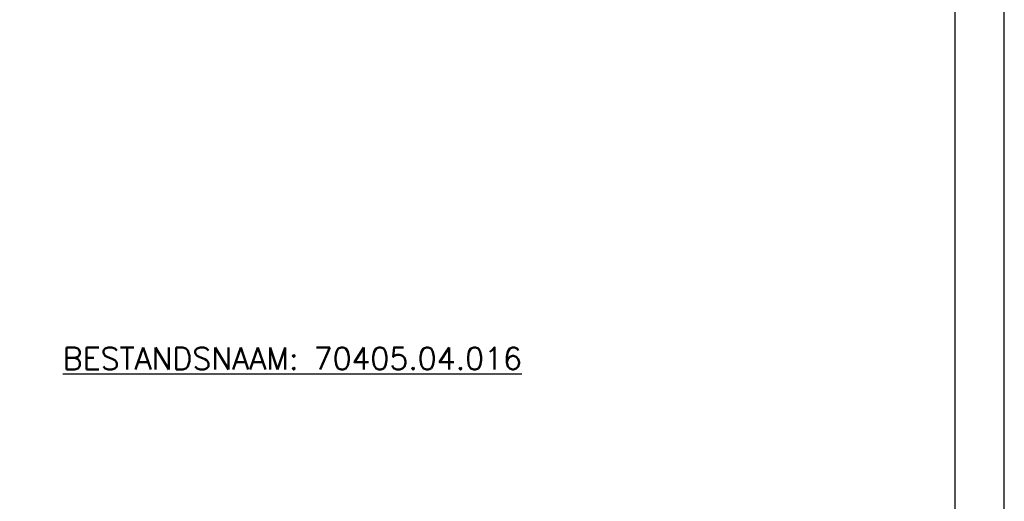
# Model space of a CAD drawing. Extents: x 0 to 118900, y 0 to 84100.
# Tile 18 of 20: x 98848 to 118900, y 11213 to 21025. Entities that reach past the tile are written whole.
import ezdxf

# ---------------------------------------------------------------- set-up
doc = ezdxf.new("R2010")
doc.units = 0
doc.header["$LTSCALE"] = 60
doc.header["$MEASUREMENT"] = 0
doc.layers.add('KADER', color=2, linetype='CONTINUOUS')
doc.layers.add('STEMPEL', color=4, linetype='CONTINUOUS')
doc.styles.add('ROMANS', font='romans')

msp = doc.modelspace()

# ---------------------------------------------------------------- linework, layer by layer
at = {"layer": 'KADER', "color": 3}
msp.add_lwpolyline([(0, 0), (118900, 0), (118900, 0), (118900, 84100), (0, 84100)], close=True, dxfattribs=at)
msp.add_lwpolyline([(0, 0), (118900, 0), (118900, 0), (118900, 84100), (0, 84100)], close=True, dxfattribs=at)
at = {"layer": 'KADER'}
msp.add_lwpolyline([(1000, 1000), (117900, 1000), (117900, 1000), (117900, 83100), (1000, 83100)], close=True, dxfattribs=at)
msp.add_lwpolyline([(1000, 1000), (117900, 1000), (117900, 1000), (117900, 83100), (1000, 83100)], close=True, dxfattribs=at)

# ---------------------------------------------------------------- texts
at = {"layer": 'STEMPEL', "color": 1, "style": 'ROMANS'}
msp.add_text('%%uBESTANDSNAAM: 70405.04.016', height=450, dxfattribs=at).set_placement((99724, 13897))

doc.saveas('drawing.dxf')
